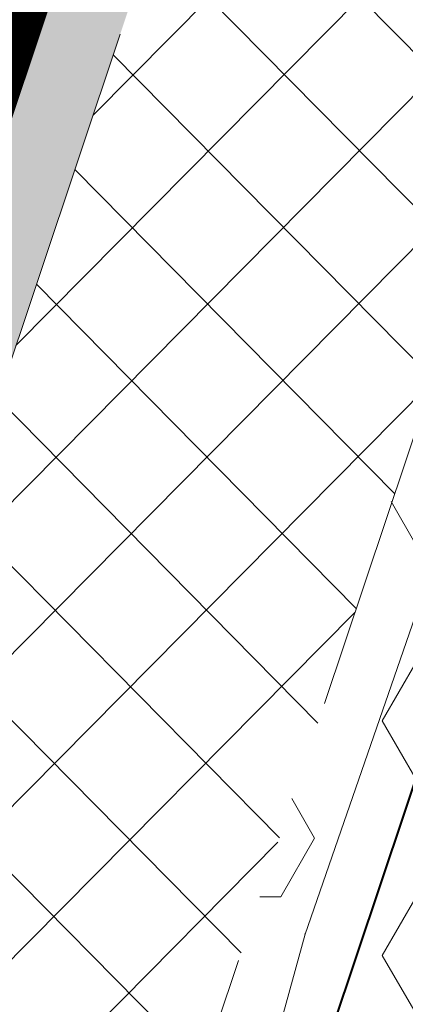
# Model space of a CAD drawing. Header units: metres. Extents: x 6599594 to 6600699, y 5687867 to 5691114.
# Tile 200 of 256: x 6599963.654 to 6599964.366, y 5688887.581 to 5688889.399. Entities that reach past the tile are written whole.
import ezdxf
from ezdxf import colors
from ezdxf.entities.mleader import LeaderData, LeaderLine
from ezdxf.math import Vec2, Vec3

# ---------------------------------------------------------------- set-up
doc = ezdxf.new("R2010")
doc.units = ezdxf.units.M
doc.header["$MEASUREMENT"] = 0
doc.linetypes.add('1', pattern=[0])
doc.linetypes.add('BUG', pattern=[1.5, 1, -0.5])
doc.layers.get('0').update_dxf_attribs({"color": 253, "linetype": 'CONTINUOUS', "lineweight": 13})
doc.layers.add('__gaPoziome', color=7, linetype='CONTINUOUS')
doc.layers.add('zzz.gaHSDomyslna', color=7, linetype='CONTINUOUS')
for name, color, linetype, lineweight in [('_bariery', 7, 'OGRODZENIE2', 40), ('_kolor chodnik', 50, '1', 5), ('_kolor jezdnia', 4, '1', 0), ('_kolor pobocze', 211, '1', 5), ('_kolor umocn', 7, '1', 5), ('_kolor zjazdy kostka', 7, '1', 5), ('_kolor ścieżka @ 1', 10, '1', 0), ('_krawedz jezdni i pobocza', 7, 'BUG', 15), ('_opis', 7, 'CONTINUOUS', 25), ('OT_Komunikacja', 7, 'CONTINUOUS', 0)]:
    doc.layers.add(name, color=color, linetype=linetype, lineweight=lineweight)
doc.styles.get("Standard").update_dxf_attribs({"font": 'ARIALN.TTF', "width": 0.75, "height": 1.199999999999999})
doc.linetypes.add('OGRODZENIE2', pattern='A,0.25,-0.1,[132,ltypeshp.shx,S=0.1,R=0,X=-0.1,Y=0],-0.1,1', length=1.45)
pattern_1 = [(45, (0, 0), (-0.1414213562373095, 0.1414213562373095), []), (135, (0, 0), (-0.1414213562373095, -0.1414213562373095), [])]

# ---------------------------------------------------------------- blocks, each defined once
blk = doc.blocks.new('_Dot')
at = {"color": 0, "linetype": 'ByBlock', "lineweight": -2}
blk.add_line((-0.5, 0), (-1, 0), dxfattribs=at)
at = {"color": 0, "linetype": 'ByBlock', "const_width": 0.5}
blk.add_lwpolyline([(-0.25, 0, 1), (0.25, 0, 1)], format="xyb", close=True, dxfattribs=at)
blk = doc.blocks.new('*U1195')
at = {"layer": 'zzz.gaHSDomyslna', "color": 182, "const_width": 0.12}
blk.add_lwpolyline([(0, 0), (-4.303283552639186, -12.85534264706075)], dxfattribs=at)

msp = doc.modelspace()

# ---------------------------------------------------------------- hatches: boundary and pattern name
at = {"layer": '_kolor chodnik'}
h = msp.add_hatch(dxfattribs=at)
h.set_pattern_fill('ANSI37', color=256, scale=1.6)
h.set_pattern_definition(pattern_1)
h.paths.add_polyline_path([(6599849.938171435, 5688542.085872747), (6599852.232147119, 5688548.938742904), (6599853.573135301, 5688548.489851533), (6599853.827082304, 5688549.248475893), (6599851.793849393, 5688549.929093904), (6599849.895278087, 5688548.982823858), (6599847.823506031, 5688542.793750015)])
edge = h.paths.add_edge_path()
edge.add_line((6600018.106075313, 5689087.454911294), (6600022.42781917, 5689091.229234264))
edge.add_line((6600022.42781917, 5689091.229234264), (6600020.233254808, 5689093.742094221))
edge.add_line((6600020.233254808, 5689093.742094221), (6600017.159471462, 5689091.057656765))
edge.add_arc((6600023.275194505, 5689085.385140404), 8.34143334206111, 137.1531558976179, 148.8016577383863)
edge.add_line((6600016.140105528, 5689089.706021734), (6600018.106075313, 5689087.454911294))
h.paths.add_polyline_path([(6600038.501784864, 5689187.59229436), (6600037.906968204, 5689187.700586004), (6600037.638296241, 5689186.224843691), (6600038.240083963, 5689186.115282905)])
h.paths.add_polyline_path([(6600069.098302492, 5689360.276020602), (6600068.321239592, 5689360.413462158), (6600068.064048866, 5689358.936495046), (6600068.836639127, 5689358.799546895)])
h.paths.add_polyline_path([(6600082.393785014, 5689362.950258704), (6600082.941124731, 5689366.103121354), (6600081.481377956, 5689366.361351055), (6600080.923159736, 5689363.210828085)])
h.paths.add_polyline_path([(6600074.022236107, 5689388.065861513), (6600072.983907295, 5689388.249860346), (6600072.723374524, 5689386.772538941), (6600073.760538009, 5689386.588865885)])
h.paths.add_polyline_path([(6600105.602402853, 5689486.45426531), (6600106.738797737, 5689489.760539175), (6600105.28818975, 5689490.281952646), (6600104.132785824, 5689486.965912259)])
h.paths.add_polyline_path([(6600132.519778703, 5689678.737346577), (6600131.636986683, 5689678.922259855), (6600131.330470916, 5689677.453953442), (6600132.212256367, 5689677.269208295)])
h.paths.add_polyline_path([(6600156.649397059, 5689798.7449027), (6600156.48800471, 5689797.95886096), (6600157.450195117, 5689797.757316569), (6600157.615023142, 5689798.542205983)])
h.paths.add_polyline_path([(6600189.055358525, 5689948.643107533), (6600187.902868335, 5689948.884512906), (6600187.600024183, 5689947.417400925), (6600188.748131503, 5689947.176379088)])
edge = h.paths.add_edge_path()
edge.add_line((6600204.459383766, 5690032.969035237), (6600204.153258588, 5690031.227801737))
edge.add_arc((6600202.328347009, 5690027.299936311), 4.331100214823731, 41.853001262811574, 65.08011546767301, ccw=False)
edge.add_arc((6600032.903931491, 5690051.979071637), 174.020003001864, 352.8070218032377, 353.495463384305)
edge.add_arc((6600202.372679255, 5690027.343587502), 5.999999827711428, 55.12102442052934, 69.64815978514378)
edge = h.paths.add_edge_path()
edge.add_line((6600205.046027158, 5690040.265402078), (6600204.972740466, 5690038.483452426))
edge.add_arc((6600203.986269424, 5690044.401803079), 5.999999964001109, 279.4630688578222, 294.9140560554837)
edge.add_line((6600206.513819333, 5690038.960158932), (6600206.607027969, 5690041.030672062))
edge.add_arc((6600203.986269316, 5690044.401803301), 4.270000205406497, 284.3702444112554, 307.86193139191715, ccw=False)
edge = h.paths.add_edge_path()
edge.add_arc((6600203.547470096, 5690044.558759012), 6.446878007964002, 324.43500910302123, 356.20133685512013, ccw=False)
edge.add_arc((6600203.986269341, 5690044.401803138), 6.000000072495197, 323.2169970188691, 357.4193489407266)
h.paths.add_polyline_path([(6600208.910055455, 5690121.713696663), (6600208.146285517, 5690121.748120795), (6600207.125602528, 5690121.794124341), (6600209.971605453, 5690121.665851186)])
edge = h.paths.add_edge_path()
edge.add_line((6600238.769818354, 5690481.648294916), (6600240.338176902, 5690490.87374652))
edge.add_line((6600240.338176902, 5690490.87374652), (6600241.251295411, 5690510.829461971))
edge.add_line((6600241.251295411, 5690510.829461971), (6600239.524022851, 5690510.928942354))
edge.add_line((6600239.524022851, 5690510.928942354), (6600238.633343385, 5690491.167757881))
edge.add_line((6600238.633343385, 5690491.167757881), (6600234.579716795, 5690467.661262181))
edge.add_line((6600234.579716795, 5690467.661262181), (6600234.449796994, 5690464.966873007))
edge.add_arc((6600242.443669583, 5690464.607462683), 8.001948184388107, 177.4256737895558, 268.2543056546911)
edge.add_line((6600242.199903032, 5690456.609228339), (6600242.216657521, 5690457.359274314))
edge.add_line((6600242.216657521, 5690457.359274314), (6600242.305257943, 5690458.836738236))
edge.add_arc((6600242.444504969, 5690464.607952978), 5.772894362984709, 177.0298084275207, 268.6178439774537, ccw=False)
edge.add_line((6600236.679365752, 5690464.907083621), (6600236.951876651, 5690470.95443634))
edge.add_line((6600236.951876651, 5690470.95443634), (6600238.15078669, 5690478.210832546))
edge.add_line((6600238.15078669, 5690478.210832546), (6600238.769818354, 5690481.648294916))
h.paths.add_polyline_path([(6600238.769818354, 5690481.648294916), (6600238.15078669, 5690478.210832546), (6600239.670056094, 5690477.930590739), (6600240.266710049, 5690481.376366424)])
edge = h.paths.add_edge_path()
edge.add_line((6600223.366500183, 5690460.339976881), (6600223.278629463, 5690457.997544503))
edge.add_arc((6600220.967166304, 5690465.656339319), 7.999999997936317, 286.7940807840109, 300.2738222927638)
edge.add_line((6600225.000231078, 5690458.747331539), (6600225.240084, 5690461.623695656))
edge.add_arc((6600221.105749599, 5690465.648640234), 5.76999998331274, 293.06724424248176, 315.7681070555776, ccw=False)
edge = h.paths.add_edge_path()
edge.add_arc((6600220.025145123, 5690444.676291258), 5.770000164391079, 37.996647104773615, 59.94382588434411, ccw=False)
edge.add_line((6600224.572175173, 5690448.22839199), (6600224.817793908, 5690451.081798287))
edge.add_arc((6600220.025145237, 5690444.676291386), 7.999999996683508, 53.19588653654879, 68.15166733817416)
edge.add_line((6600223.00235276, 5690452.101669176), (6600222.91504296, 5690449.670427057))
edge = h.paths.add_edge_path()
edge.add_arc((6600221.105749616, 5690465.648640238), 7.999999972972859, 328.0222308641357, 357.0132597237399)
edge.add_line((6600229.094882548, 5690465.23180147), (6600229.218816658, 5690467.593604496))
edge.add_line((6600229.218816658, 5690467.593604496), (6600228.218919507, 5690467.645774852))
edge.add_line((6600228.218919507, 5690467.645774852), (6600227.891778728, 5690461.411918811))
h.paths.add_polyline_path([(6600200.980142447, 5690012.236744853), (6600202.317278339, 5690011.956662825), (6600202.522293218, 5690012.935421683), (6600201.182321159, 5690013.216097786)])
h.paths.add_polyline_path([(6600196.457878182, 5689983.98337835), (6600195.202332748, 5689984.246370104), (6600194.899091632, 5689982.777335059), (6600196.150355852, 5689982.515240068)])
edge = h.paths.add_edge_path()
edge.add_line((6600112.305909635, 5689517.991018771), (6600112.691041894, 5689519.807934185))
edge.add_line((6600112.691041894, 5689519.807934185), (6600113.245521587, 5689522.423769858))
edge.add_line((6600113.245521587, 5689522.423769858), (6600111.553124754, 5689522.782507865))
edge.add_line((6600111.553124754, 5689522.782507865), (6600107.405864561, 5689503.21722655))
edge.add_line((6600107.405864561, 5689503.21722655), (6600099.494506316, 5689480.361667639))
edge.add_line((6600099.494506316, 5689480.361667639), (6600099.182814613, 5689478.891218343))
edge.add_arc((6600107.008997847, 5689477.232359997), 8.000059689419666, 168.0325629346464, 257.7529108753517)
edge.add_line((6600105.311960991, 5689469.414366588), (6600105.784990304, 5689471.593619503))
edge.add_arc((6600107.008927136, 5689477.232314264), 5.769999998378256, 168.0321375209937, 257.7533362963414, ccw=False)
edge.add_line((6600101.364343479, 5689478.42879883), (6600101.647245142, 5689479.76342708))
edge.add_line((6600101.647245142, 5689479.76342708), (6600104.132785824, 5689486.965912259))
edge.add_line((6600104.132785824, 5689486.965912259), (6600105.28818975, 5689490.281952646))
edge.add_line((6600105.28818975, 5689490.281952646), (6600108.240043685, 5689498.809726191))
edge.add_line((6600108.240043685, 5689498.809726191), (6600112.305909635, 5689517.991018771))
h.paths.add_polyline_path([(6600136.009573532, 5689645.499114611), (6600138.333647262, 5689645.012304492), (6600138.661671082, 5689646.578318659), (6600134.869459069, 5689647.372651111)])
at = {"layer": '_kolor jezdnia'}
h = msp.add_hatch(dxfattribs=at)
h.set_pattern_fill('ANSI37', color=4, scale=3.5)
h.set_pattern_definition([(45, (0, 0), (-0.3093592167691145, 0.3093592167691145), []), (135, (0, 0), (-0.3093592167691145, -0.3093592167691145), [])])
edge = h.paths.add_edge_path()
edge.add_line((6599833.066047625, 5688539.933393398), (6599850.649511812, 5688527.983462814))
edge.add_arc((6599857.337592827, 5688536.653968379), 10.95025544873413, 169.5012687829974, 232.3548431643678, ccw=False)
edge.add_arc((6599858.085851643, 5688536.618142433), 11.69295282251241, 162.2507788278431, 169.9967502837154, ccw=False)
edge.add_line((6599846.949484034, 5688540.182754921), (6599847.823506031, 5688542.793750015))
edge.add_line((6599847.823506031, 5688542.793750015), (6599849.895278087, 5688548.982823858))
edge.add_line((6599849.895278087, 5688548.982823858), (6599852.434748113, 5688556.56906746))
edge.add_line((6599852.434748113, 5688556.56906746), (6599928.48625871, 5688783.760284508))
edge.add_line((6599928.48625871, 5688783.760284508), (6599931.025728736, 5688791.34652811))
edge.add_line((6599931.025728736, 5688791.34652811), (6599996.657773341, 5688987.411326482))
edge.add_line((6599996.657773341, 5688987.411326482), (6599999.197243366, 5688994.997570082))
edge.add_line((6599999.197243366, 5688994.997570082), (6600021.930100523, 5689062.908193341))
edge.add_line((6600021.930100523, 5689062.908193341), (6600017.620224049, 5689067.371531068))
edge.add_line((6600017.620224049, 5689067.371531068), (6600016.714558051, 5689064.654078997))
edge.add_line((6600016.714558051, 5689064.654078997), (6600012.423620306, 5689051.835617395))
edge.add_line((6600012.423620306, 5689051.835617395), (6600009.884150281, 5689044.249373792))
edge.add_line((6600009.884150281, 5689044.249373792), (6599977.53516164, 5688947.612159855))
edge.add_line((6599977.53516164, 5688947.612159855), (6599974.995691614, 5688940.025916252))
edge.add_line((6599974.995691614, 5688940.025916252), (6599942.096912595, 5688841.746295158))
edge.add_line((6599942.096912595, 5688841.746295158), (6599939.557442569, 5688834.160051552))
edge.add_line((6599939.557442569, 5688834.160051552), (6599882.679288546, 5688664.246042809))
edge.add_line((6599882.679288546, 5688664.246042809), (6599880.139818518, 5688656.659799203))
edge.add_line((6599880.139818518, 5688656.659799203), (6599852.46454386, 5688573.984527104))
edge.add_line((6599852.46454386, 5688573.984527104), (6599842.470137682, 5688544.127903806))
edge.add_arc((6599835.706422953, 5688546.652910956), 7.219660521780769, 248.5480913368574, 339.52856074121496, ccw=False)
h.paths.add_polyline_path([(6600044.653202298, 5689172.271628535), (6600046.276244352, 5689181.431901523), (6600047.759199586, 5689189.801539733), (6600051.0603021, 5689208.432603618), (6600052.368792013, 5689215.817578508), (6600054.808584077, 5689229.587499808), (6600056.11707399, 5689236.972474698), (6600057.346666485, 5689243.912161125), (6600058.655146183, 5689251.297078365), (6600058.831439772, 5689252.292060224), (6600060.098987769, 5689259.445963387), (6600060.139929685, 5689259.677035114), (6600061.407468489, 5689266.830886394), (6600072.329030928, 5689328.470998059), (6600073.637511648, 5689335.855921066), (6600077.337304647, 5689356.73715072), (6600078.820259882, 5689365.106788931), (6600081.142794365, 5689378.214921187), (6600082.538516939, 5689386.092227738), (6600095.187867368, 5689457.483787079), (6600091.082877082, 5689465.8405575), (6600089.043088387, 5689454.328211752), (6600087.870641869, 5689447.711051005), (6600087.560133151, 5689445.958573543), (6600086.562151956, 5689440.326076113), (6600082.433200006, 5689417.022719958), (6600080.95024477, 5689408.65308175), (6600077.202698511, 5689387.502337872), (6600075.719743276, 5689379.132699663), (6600073.469199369, 5689366.430874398), (6600071.986244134, 5689358.061236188), (6600069.98686466, 5689346.776955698), (6600068.591142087, 5689338.899649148), (6600065.559290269, 5689321.78820693), (6600064.163567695, 5689313.910900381), (6600059.719426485, 5689288.828650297), (6600058.323703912, 5689280.951343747), (6600057.563846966, 5689276.662793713), (6600056.168124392, 5689268.785487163), (6600054.804920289, 5689261.091711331), (6600053.409197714, 5689253.21440478), (6600053.264817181, 5689252.399536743), (6600051.869094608, 5689244.522230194), (6600051.183555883, 5689240.653124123), (6600049.787833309, 5689232.775817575), (6600046.593849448, 5689214.749319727), (6600045.198126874, 5689206.872013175), (6600044.41754409, 5689202.466488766), (6600042.934588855, 5689194.096850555), (6600036.429952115, 5689157.38538759), (6600034.946996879, 5689149.01574938), (6600030.579776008, 5689124.367629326), (6600027.529365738, 5689107.151445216), (6600024.895072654, 5689094.014582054), (6600030.583685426, 5689094.264316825), (6600032.945013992, 5689106.191885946), (6600043.170247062, 5689163.901990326)])
edge = h.paths.add_edge_path()
edge.add_line((6600111.106812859, 5689535.144351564), (6600111.256844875, 5689535.85214863))
edge.add_line((6600111.256844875, 5689535.85214863), (6600112.915748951, 5689543.678261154))
edge.add_line((6600112.915748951, 5689543.678261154), (6600117.304772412, 5689564.384094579))
edge.add_line((6600117.304772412, 5689564.384094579), (6600119.067357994, 5689572.699339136))
edge.add_line((6600119.067357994, 5689572.699339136), (6600120.087667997, 5689577.512794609))
edge.add_line((6600120.087667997, 5689577.512794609), (6600121.642890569, 5689584.849775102))
edge.add_line((6600121.642890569, 5689584.849775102), (6600128.436769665, 5689616.900852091))
edge.add_line((6600128.436769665, 5689616.900852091), (6600129.991992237, 5689624.237832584))
edge.add_line((6600129.991992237, 5689624.237832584), (6600132.660554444, 5689636.827148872))
edge.add_line((6600132.660554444, 5689636.827148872), (6600133.208838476, 5689639.444704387))
edge.add_line((6600133.208838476, 5689639.444704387), (6600134.848957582, 5689647.274775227))
edge.add_line((6600134.848957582, 5689647.274775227), (6600138.97649476, 5689666.979995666))
edge.add_line((6600138.97649476, 5689666.979995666), (6600140.51410642, 5689674.320687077))
edge.add_line((6600140.51410642, 5689674.320687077), (6600145.209128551, 5689696.735129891))
edge.add_line((6600145.209128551, 5689696.735129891), (6600146.746740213, 5689704.075821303))
edge.add_line((6600146.746740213, 5689704.075821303), (6600151.462308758, 5689726.588354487))
edge.add_line((6600151.462308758, 5689726.588354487), (6600152.999920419, 5689733.929045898))
edge.add_line((6600152.999920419, 5689733.929045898), (6600155.244070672, 5689744.642813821))
edge.add_line((6600155.244070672, 5689744.642813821), (6600156.781682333, 5689751.983505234))
edge.add_line((6600156.781682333, 5689751.983505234), (6600161.635515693, 5689775.156126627))
edge.add_line((6600161.635515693, 5689775.156126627), (6600163.378142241, 5689783.475576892))
edge.add_line((6600163.378142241, 5689783.475576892), (6600163.850769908, 5689785.731942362))
edge.add_line((6600163.850769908, 5689785.731942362), (6600167.028500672, 5689800.902704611))
edge.add_line((6600167.028500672, 5689800.902704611), (6600179.49088801, 5689860.399222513))
edge.add_line((6600179.49088801, 5689860.399222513), (6600181.233514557, 5689868.718672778))
edge.add_line((6600181.233514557, 5689868.718672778), (6600181.84713393, 5689871.648144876))
edge.add_line((6600181.84713393, 5689871.648144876), (6600183.384745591, 5689878.988836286))
edge.add_line((6600183.384745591, 5689878.988836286), (6600184.935818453, 5689886.393792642))
edge.add_line((6600184.935818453, 5689886.393792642), (6600186.575937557, 5689894.223863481))
edge.add_line((6600186.575937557, 5689894.223863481), (6600194.05133812, 5689929.912074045))
edge.add_line((6600194.05133812, 5689929.912074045), (6600195.691457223, 5689937.742144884))
edge.add_line((6600195.691457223, 5689937.742144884), (6600202.915799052, 5689972.231779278))
edge.add_line((6600202.915799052, 5689972.231779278), (6600204.555918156, 5689980.061850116))
edge.add_line((6600204.555918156, 5689980.061850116), (6600206.062781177, 5689987.255744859))
edge.add_line((6600206.062781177, 5689987.255744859), (6600207.702900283, 5689995.085815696))
edge.add_line((6600207.702900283, 5689995.085815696), (6600210.232559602, 5690007.162628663))
edge.add_line((6600210.232559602, 5690007.162628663), (6600211.694938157, 5690014.144150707))
edge.add_arc((6600028.177652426, 5690052.584442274), 187.5000004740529, 348.1696294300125, 357.4195276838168)
edge.add_line((6600215.487522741, 5690044.142720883), (6600208.310270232, 5690026.480446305))
edge.add_arc((6600032.903933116, 5690051.97907145), 177.2500013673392, 348.1696294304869, 351.7289130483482, ccw=False)
edge.add_line((6600206.38894146, 5690015.640182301), (6600205.966941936, 5690013.625519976))
edge.add_line((6600205.966941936, 5690013.625519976), (6600204.326822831, 5690005.795449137))
edge.add_line((6600204.326822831, 5690005.795449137), (6600197.076961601, 5689971.183982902))
edge.add_line((6600197.076961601, 5689971.183982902), (6600195.334335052, 5689962.864532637))
edge.add_line((6600195.334335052, 5689962.864532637), (6600193.44722506, 5689953.855305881))
edge.add_line((6600193.44722506, 5689953.855305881), (6600191.909227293, 5689946.512771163))
edge.add_line((6600191.909227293, 5689946.512771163), (6600185.496844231, 5689915.899498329))
edge.add_line((6600185.496844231, 5689915.899498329), (6600183.856521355, 5689908.068454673))
edge.add_line((6600183.856521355, 5689908.068454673), (6600182.066605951, 5689899.523243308))
edge.add_line((6600182.066605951, 5689899.523243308), (6600180.32407057, 5689891.204228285))
edge.add_line((6600180.32407057, 5689891.204228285), (6600174.320344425, 5689862.541919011))
edge.add_line((6600174.320344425, 5689862.541919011), (6600172.577809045, 5689854.222903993))
edge.add_line((6600172.577809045, 5689854.222903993), (6600163.663810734, 5689811.666703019))
edge.add_line((6600163.663810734, 5689811.666703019), (6600162.023782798, 5689803.837067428))
edge.add_line((6600162.023782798, 5689803.837067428), (6600160.924220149, 5689798.587659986))
edge.add_line((6600160.924220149, 5689798.587659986), (6600159.279208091, 5689790.734229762))
edge.add_line((6600159.279208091, 5689790.734229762), (6600157.107250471, 5689780.365115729))
edge.add_line((6600157.107250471, 5689780.365115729), (6600155.462238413, 5689772.511685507))
edge.add_line((6600155.462238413, 5689772.511685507), (6600153.380318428, 5689762.572418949))
edge.add_line((6600153.380318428, 5689762.572418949), (6600151.735124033, 5689754.718118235))
edge.add_line((6600151.735124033, 5689754.718118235), (6600148.586504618, 5689739.686336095))
edge.add_line((6600148.586504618, 5689739.686336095), (6600146.885007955, 5689731.563243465))
edge.add_line((6600146.885007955, 5689731.563243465), (6600141.75088822, 5689707.052510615))
edge.add_line((6600141.75088822, 5689707.052510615), (6600140.110896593, 5689699.223048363))
edge.add_line((6600140.110896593, 5689699.223048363), (6600133.483561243, 5689667.583574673))
edge.add_line((6600133.483561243, 5689667.583574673), (6600131.860394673, 5689659.834436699))
edge.add_line((6600131.860394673, 5689659.834436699), (6600131.740984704, 5689659.26436315))
edge.add_line((6600131.740984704, 5689659.26436315), (6600130.117814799, 5689651.515209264))
edge.add_line((6600130.117814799, 5689651.515209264), (6600127.27873359, 5689637.961189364))
edge.add_line((6600127.27873359, 5689637.961189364), (6600126.924568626, 5689636.290366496))
edge.add_line((6600126.924568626, 5689636.290366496), (6600125.166244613, 5689627.995226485))
edge.add_line((6600125.166244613, 5689627.995226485), (6600118.009503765, 5689594.232298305))
edge.add_line((6600118.009503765, 5689594.232298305), (6600116.25117975, 5689585.937158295))
edge.add_line((6600116.25117975, 5689585.937158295), (6600113.665314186, 5689573.737975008))
edge.add_line((6600113.665314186, 5689573.737975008), (6600111.898534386, 5689565.402943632))
edge.add_line((6600111.898534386, 5689565.402943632), (6600104.889982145, 5689532.339115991))
edge.add_line((6600104.889982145, 5689532.339115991), (6600103.22663594, 5689524.492047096))
edge.add_line((6600103.22663594, 5689524.492047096), (6600096.623876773, 5689493.342605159))
edge.add_line((6600096.623876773, 5689493.342605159), (6600094.968986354, 5689485.535427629))
edge.add_line((6600094.968986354, 5689485.535427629), (6600094.300101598, 5689482.379870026))
edge.add_line((6600094.300101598, 5689482.379870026), (6600099.182814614, 5689478.891218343))
edge.add_line((6600099.182814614, 5689478.891218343), (6600099.494506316, 5689480.361667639))
edge.add_line((6600099.494506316, 5689480.361667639), (6600111.106812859, 5689535.144351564))
edge = h.paths.add_edge_path()
edge.add_arc((6600239.213891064, 5690851.400367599), 10.00000000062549, -2.8342403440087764, 76.13703556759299, ccw=False)
edge.add_line((6600249.201658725, 5690850.905901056), (6600249.082723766, 5690848.503524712))
edge.add_line((6600249.082723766, 5690848.503524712), (6600247.016487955, 5690806.767468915))
edge.add_line((6600247.016487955, 5690806.767468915), (6600246.092398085, 5690789.152178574))
edge.add_line((6600246.092398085, 5690789.152178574), (6600233.768116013, 5690572.015170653))
edge.add_line((6600233.768116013, 5690572.015170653), (6600228.959056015, 5690465.296202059))
edge.add_line((6600228.959056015, 5690465.296202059), (6600234.588724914, 5690465.017134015))
edge.add_line((6600234.588724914, 5690465.017134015), (6600239.262540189, 5690571.767576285))
edge.add_line((6600239.262540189, 5690571.767576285), (6600252.50503885, 5690806.400146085))
edge.add_line((6600252.50503885, 5690806.400146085), (6600254.569211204, 5690848.094521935))
edge.add_arc((6600262.559425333, 5690847.6989487), 7.999999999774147, 76.13703557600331, 177.1657596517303, ccw=False)
edge.add_line((6600264.476229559, 5690855.465921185), (6600241.609896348, 5690861.109083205))
edge = h.paths.add_edge_path()
edge.add_line((6600250.031475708, 5690451.625307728), (6600250.231741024, 5690455.772579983))
edge.add_line((6600250.231741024, 5690455.772579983), (6600246.257763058, 5690456.417303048))
edge.add_line((6600246.257763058, 5690456.417303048), (6600242.171761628, 5690456.61060902))
edge.add_arc((6600242.563100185, 5690464.586983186), 7.985968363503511, 176.9123644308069, 267.1911945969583, ccw=False)
edge.add_line((6600234.588724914, 5690465.017134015), (6600228.959056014, 5690465.296202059))
edge.add_arc((6600220.965133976, 5690465.657286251), 8.002072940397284, 267.8289300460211, 357.413716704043, ccw=False)
edge.add_line((6600220.661989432, 5690457.660957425), (6600212.406915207, 5690458.119572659))
edge.add_line((6600212.406915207, 5690458.119572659), (6600208.431872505, 5690457.817501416))
edge.add_line((6600208.431872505, 5690457.817501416), (6600208.233912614, 5690454.548331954))
edge.add_line((6600208.233912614, 5690454.548331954), (6600212.129565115, 5690453.127270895))
edge.add_line((6600212.129565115, 5690453.127270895), (6600218.640548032, 5690452.76554962))
edge.add_line((6600218.640548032, 5690452.76554962), (6600216.486747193, 5690452.885205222))
edge.add_line((6600216.486747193, 5690452.885205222), (6600220.468905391, 5690452.663974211))
edge.add_arc((6600220.025145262, 5690444.676291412), 7.99999997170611, -0.3386579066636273, 86.8201700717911, ccw=False)
edge.add_line((6600228.025005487, 5690444.629006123), (6600227.803602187, 5690439.649256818))
edge.add_line((6600227.803602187, 5690439.649256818), (6600226.885525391, 5690435.936828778))
edge.add_line((6600226.885525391, 5690435.936828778), (6600225.534849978, 5690405.967249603))
edge.add_line((6600225.534849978, 5690405.967249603), (6600226.115199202, 5690402.187514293))
edge.add_line((6600226.115199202, 5690402.187514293), (6600213.445139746, 5690121.008786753))
edge.add_line((6600213.445139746, 5690121.008786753), (6600213.352800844, 5690118.960058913))
edge.add_line((6600213.352800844, 5690118.960058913), (6600209.980184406, 5690044.131649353))
edge.add_arc((6600203.98626942, 5690044.401803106), 5.999999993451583, 257.4162346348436, 357.41934921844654, ccw=False)
edge.add_line((6600202.679069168, 5690038.545931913), (6600201.589735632, 5690033.666039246))
edge.add_line((6600201.589735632, 5690033.666039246), (6600203.67987942, 5690033.199458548))
edge.add_arc((6600202.372679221, 5690027.343587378), 5.999999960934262, -8.27108729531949, 77.41623506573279, ccw=False)
edge.add_line((6600208.310270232, 5690026.480446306), (6600215.487522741, 5690044.142720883))
edge.add_line((6600215.487522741, 5690044.142720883), (6600216.199687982, 5690059.9446614))
edge.add_line((6600216.199687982, 5690059.9446614), (6600216.537356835, 5690067.437056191))
edge.add_line((6600216.537356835, 5690067.437056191), (6600223.893528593, 5690230.66011469))
edge.add_line((6600223.893528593, 5690230.66011469), (6600224.231197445, 5690238.152509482))
edge.add_line((6600224.231197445, 5690238.152509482), (6600233.507835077, 5690443.987992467))
edge.add_arc((6600241.499722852, 5690443.627812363), 7.999999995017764, 87.29208981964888, 177.4195277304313, ccw=False)
edge.add_line((6600241.877677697, 5690451.618879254), (6600246.021541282, 5690451.422886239))
edge.add_line((6600246.021541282, 5690451.422886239), (6600246.427694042, 5690451.44338883))
edge.add_line((6600246.427694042, 5690451.44338883), (6600246.79397003, 5690451.461878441))
edge.add_line((6600246.79397003, 5690451.461878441), (6600250.031475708, 5690451.625307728))
edge = h.paths.add_edge_path()
edge.add_line((6600007.33756506, 5689086.20374581), (6600006.980466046, 5689080.740822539))
edge.add_line((6600006.980466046, 5689080.740822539), (6600007.229745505, 5689080.720859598))
edge.add_line((6600007.229745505, 5689080.720859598), (6600008.093335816, 5689080.601653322))
edge.add_line((6600008.093335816, 5689080.601653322), (6600008.702681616, 5689080.53831051))
edge.add_arc((6600008.140193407, 5689070.554142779), 9.999999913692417, -18.557800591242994, 86.77547804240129, ccw=False)
edge.add_line((6600017.620224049, 5689067.371531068), (6600021.930100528, 5689062.908193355))
edge.add_arc((6599734.83819726, 5689159.011261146), 302.7499967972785, 341.4922000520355, 343.8640860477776)
edge.add_arc((6600034.895369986, 5689072.315877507), 9.581213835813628, 98.63328270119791, 164.5273290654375, ccw=False)
edge.add_line((6600033.457137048, 5689081.788529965), (6600033.832640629, 5689081.798737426))
edge.add_line((6600033.832640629, 5689081.798737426), (6600034.422462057, 5689082.05700874))
edge.add_line((6600034.422462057, 5689082.05700874), (6600036.833623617, 5689082.139040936))
edge.add_line((6600036.833623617, 5689082.139040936), (6600036.730225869, 5689087.148851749))
edge.add_line((6600036.730225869, 5689087.148851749), (6600036.579860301, 5689087.134303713))
edge.add_arc((6600036.479565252, 5689093.136286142), 6.002820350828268, 169.1687651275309, 270.9573417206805, ccw=False)
edge.add_line((6600030.583685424, 5689094.264316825), (6600024.895072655, 5689094.014582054))
edge.add_arc((6600015.200558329, 5689096.162123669), 9.929528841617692, 271.0943432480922, 347.5094668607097, ccw=False)
edge.add_arc((6600014.909438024, 5689089.646776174), 3.446070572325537, 264.4236009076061, 278.0194998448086, ccw=False)
edge.add_line((6600014.574573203, 5689086.217014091), (6600014.299554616, 5689086.232508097))
edge.add_line((6600014.299554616, 5689086.232508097), (6600010.474232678, 5689086.448019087))
edge.add_line((6600010.474232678, 5689086.448019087), (6600007.33756506, 5689086.20374581))
edge = h.paths.add_edge_path()
edge.add_line((6600105.490725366, 5689463.953528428), (6600106.927559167, 5689464.047234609))
edge.add_line((6600106.927559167, 5689464.047234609), (6600107.835, 5689468.66))
edge.add_line((6600107.835, 5689468.66), (6600105.311960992, 5689469.414366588))
edge.add_arc((6600107.008997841, 5689477.232359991), 8.000059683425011, 168.0325628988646, 257.75291091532, ccw=False)
edge.add_line((6600099.182814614, 5689478.891218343), (6600094.300101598, 5689482.379870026))
edge.add_arc((6600586.245114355, 5689378.104238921), 502.8750369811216, 168.032376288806, 169.9522165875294)
edge.add_line((6600091.082877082, 5689465.8405575), (6600095.187867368, 5689457.483787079))
edge.add_arc((6600103.065173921, 5689456.088064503), 8.000000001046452, 77.7533362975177, 169.9524553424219, ccw=False)
edge.add_line((6600104.762140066, 5689463.906012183), (6600105.490725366, 5689463.953528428))
at = {"layer": '_kolor pobocze'}
h = msp.add_hatch(dxfattribs=at)
h.set_pattern_fill('ANSI37', color=256, scale=1.6)
h.set_pattern_definition(pattern_1)
edge = h.paths.add_edge_path()
edge.add_line((6600035.926965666, 5689101.569442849), (6600036.046865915, 5689102.311543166))
edge.add_arc((6600058.171848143, 5689233.778275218), 133.3154772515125, 259.4578941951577, 260.4470163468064, ccw=False)
edge.add_line((6600033.780707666, 5689102.713067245), (6600032.142559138, 5689101.847662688))
edge.add_arc((6599734.838175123, 5689159.011266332), 302.7500195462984, 347.6801154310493, 349.11639019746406, ccw=False)
edge.add_arc((6600036.478170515, 5689093.133441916), 6.000000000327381, 167.68011541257, 271.5571101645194)
edge.add_line((6600036.64121064, 5689087.1356575), (6600036.730491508, 5689087.137804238))
edge.add_line((6600036.730491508, 5689087.137804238), (6600036.712463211, 5689087.887583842))
edge.add_line((6600036.712463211, 5689087.887583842), (6600036.559840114, 5689087.884077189))
edge.add_arc((6600036.482532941, 5689093.14290691), 5.259397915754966, 170.6455005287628, 270.8422131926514, ccw=False)
edge.add_arc((6600545.796425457, 5688991.216220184), 524.6691769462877, 167.9170060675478, 168.7028219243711, ccw=False)
edge.add_line((6600032.751078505, 5689101.044345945), (6600034.011432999, 5689101.917298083))
edge.add_line((6600034.011432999, 5689101.917298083), (6600035.926965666, 5689101.569442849))
edge = h.paths.add_edge_path()
edge.add_line((6600002.828843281, 5688994.032881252), (6600003.066918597, 5688994.74409159))
edge.add_line((6600003.066918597, 5688994.74409159), (6600001.227880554, 5688995.359703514))
edge.add_line((6600001.227880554, 5688995.359703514), (6600000.55876659, 5688996.702196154))
edge.add_line((6600000.55876659, 5688996.702196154), (6600022.641310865, 5689062.67011804))
edge.add_arc((6599734.838193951, 5689159.011262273), 303.5000002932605, 341.4922000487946, 343.8640860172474)
edge.add_arc((6600035.267451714, 5689072.092773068), 9.250000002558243, 91.55711016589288, 163.8640860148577, ccw=False)
edge.add_line((6600035.016098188, 5689081.339357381), (6600036.868703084, 5689081.389717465))
edge.add_line((6600036.868703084, 5689081.389717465), (6600036.850674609, 5689082.139504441))
edge.add_line((6600036.850674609, 5689082.139504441), (6600034.99571817, 5689082.089080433))
edge.add_arc((6600035.267451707, 5689072.092773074), 9.999999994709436, 91.55711014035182, 163.8640860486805)
edge.add_arc((6599734.838192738, 5689159.011262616), 302.7500015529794, 341.4922000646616, 343.8640860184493, ccw=False)
edge.add_line((6600021.930100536, 5689062.908193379), (6599999.748942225, 5688996.645678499))
edge.add_line((6599999.748942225, 5688996.645678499), (6600000.695212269, 5688994.747107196))
edge.add_line((6600000.695212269, 5688994.747107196), (6600002.828843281, 5688994.032881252))
h.paths.add_polyline_path([(6599971.7492186, 5688907.297112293), (6599971.084233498, 5688908.631320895), (6599997.822068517, 5688988.526766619), (6599999.164561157, 5688989.195880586), (6600001.003599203, 5688988.580268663), (6600001.241674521, 5688989.291479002), (6599999.108043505, 5688990.005704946), (6599997.209472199, 5688989.059434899), (6599970.270280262, 5688908.583087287), (6599971.216550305, 5688906.684515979), (6599973.350181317, 5688905.970290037), (6599973.588256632, 5688906.681500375)])
h.paths.add_polyline_path([(6599932.504667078, 5688790.060553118), (6599931.835553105, 5688791.403045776), (6599968.343406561, 5688900.4641754), (6599969.685899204, 5688901.133289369), (6599971.524937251, 5688900.517677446), (6599971.763012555, 5688901.228887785), (6599969.629381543, 5688901.94311373), (6599967.730810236, 5688900.996843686), (6599931.025728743, 5688791.34652811), (6599931.971998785, 5688789.447956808), (6599934.105629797, 5688788.73373086), (6599934.343705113, 5688789.4449412)])
at = {"layer": '_kolor umocn', "ltscale": 0.5}
h = msp.add_hatch(dxfattribs=at)
h.set_pattern_fill('HEX', color=256)
h.set_pattern_definition([(0, (-270.7389997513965, -1820.574136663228), (0, 0.2165063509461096), [0.125, -0.25]), (120, (-270.7389997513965, -1820.574136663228), (-0.1875, -0.1082531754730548), [0.1249999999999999, -0.2499999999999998]), (60, (-270.6139997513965, -1820.574136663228), (-0.1875, 0.1082531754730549), [0.125, -0.25])])
h.paths.add_polyline_path([(6599963.851215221, 5688887.044502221), (6599964.753310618, 5688886.760114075), (6599964.042698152, 5688884.678040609), (6599965.554719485, 5688884.194859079), (6599966.241745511, 5688886.23111347), (6599966.690898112, 5688886.364143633), (6599968.215114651, 5688890.664646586), (6599967.857307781, 5688891.470982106), (6599965.622863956, 5688892.337007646)])
at = {"layer": '_kolor zjazdy kostka'}
h = msp.add_hatch(dxfattribs=at)
h.set_pattern_fill('ANSI37', color=256, scale=1.6)
h.set_pattern_definition(pattern_1)
h.paths.add_polyline_path([(6600244.137440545, 5690813.934732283), (6600242.369522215, 5690814.022127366), (6600242.097568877, 5690808.528921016), (6600243.865482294, 5690808.441426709)])
h.paths.add_polyline_path([(6600247.012128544, 5690806.679412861), (6600247.442736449, 5690815.377295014), (6600247.393289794, 5690814.378518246), (6600247.113277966, 5690808.722537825)])
h.paths.add_polyline_path([(6600242.297085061, 5690788.088808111), (6600240.958726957, 5690788.155683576), (6600240.648818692, 5690782.664569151), (6600241.987258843, 5690782.599147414)])
h.paths.add_polyline_path([(6600245.558275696, 5690780.919298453), (6600246.037231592, 5690789.405686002), (6600244.985820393, 5690788.453468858), (6600244.612601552, 5690781.981345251)])
h.paths.add_polyline_path([(6600241.348405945, 5690723.711515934), (6600242.272017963, 5690722.691689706), (6600242.749709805, 5690731.155680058), (6600241.698138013, 5690730.203317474), (6600241.472690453, 5690726.27550499)])
h.paths.add_polyline_path([(6600225.772794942, 5690394.589141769), (6600224.731429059, 5690393.637598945), (6600224.461246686, 5690387.644646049), (6600225.412923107, 5690386.603142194)])
h.paths.add_polyline_path([(6600223.012390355, 5690333.280720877), (6600223.372595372, 5690341.272607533), (6600222.32835346, 5690340.318436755), (6600222.058239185, 5690334.324941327)])
h.paths.add_polyline_path([(6600215.496388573, 5690166.390602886), (6600215.856593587, 5690174.382489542), (6600214.812834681, 5690173.428760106), (6600214.542018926, 5690167.435062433)])
h.paths.add_polyline_path([(6600212.446537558, 5690121.053392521), (6600213.399499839, 5690120.010473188), (6600213.788744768, 5690128.503024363), (6600212.745135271, 5690127.54943145)])
h.paths.add_polyline_path([(6600209.977420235, 5690121.665589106), (6600210.225142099, 5690127.162117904), (6600207.346107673, 5690127.291879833), (6600207.119593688, 5690121.794395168)])
h.paths.add_polyline_path([(6600207.950178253, 5690070.725854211), (6600204.880846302, 5690070.828947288), (6600204.643784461, 5690065.333808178), (6600207.702521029, 5690065.204598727)])
h.paths.add_polyline_path([(6600200.981479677, 5690012.236464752), (6600199.969248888, 5690007.339980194), (6600201.282587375, 5690007.064882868), (6600202.31726072, 5690011.956666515)])
h.paths.add_polyline_path([(6600193.613960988, 5689970.406358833), (6600192.398010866, 5689970.660657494), (6600191.286205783, 5689965.274578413), (6600192.486379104, 5689965.023185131)])
h.paths.add_polyline_path([(6600189.061271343, 5689948.671423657), (6600189.98413328, 5689953.050774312), (6600188.818902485, 5689953.32186217), (6600187.908781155, 5689948.91282903)])
h.paths.add_polyline_path([(6600180.976201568, 5689915.317449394), (6600179.952861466, 5689910.421322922), (6600181.008474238, 5689910.200199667), (6600182.033843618, 5689915.09540201)])
h.paths.add_polyline_path([(6600176.508279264, 5689893.538690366), (6600177.476023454, 5689893.335973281), (6600178.603605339, 5689898.719146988), (6600177.636002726, 5689898.922290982)])
h.paths.add_polyline_path([(6600179.28182965, 5689859.401159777), (6600180.522246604, 5689860.211927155), (6600181.057490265, 5689860.561775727), (6600183.598022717, 5689860.029600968), (6600184.726606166, 5689865.412570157), (6600182.186324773, 5689865.943033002), (6600181.604764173, 5689866.832779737), (6600181.024456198, 5689867.720610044)])
h.paths.add_polyline_path([(6600160.200810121, 5689810.862606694), (6600159.232772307, 5689811.065842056), (6600158.207991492, 5689806.171529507), (6600159.175735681, 5689805.968812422)])
h.paths.add_polyline_path([(6600156.49391753, 5689797.987177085), (6600155.463416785, 5689793.068691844), (6600156.431160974, 5689792.865974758), (6600157.461419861, 5689797.784520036)])
edge = h.paths.add_edge_path()
edge.add_arc((6600173.111981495, 5689800.679690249), 5.999999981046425, 204.673115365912, 239.5411154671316, ccw=False)
edge.add_arc((6600173.162096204, 5689800.685330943), 6.047914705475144, 168.3203586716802, 204.5234866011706, ccw=False)
edge.add_line((6600167.239404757, 5689801.9096668), (6600163.651667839, 5689784.781499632))
edge.add_arc((6600169.524220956, 5689783.551410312), 5.999999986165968, 139.2146049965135, 168.1696294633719, ccw=False)
edge.add_arc((6600169.524220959, 5689783.551410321), 5.999999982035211, 96.80962310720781, 139.2146050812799, ccw=False)
edge.add_line((6600168.812796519, 5689789.509083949), (6600170.070461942, 5689795.507731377))
h.paths.add_polyline_path([(6600163.526364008, 5689776.866746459), (6600166.051243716, 5689776.337874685), (6600167.179826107, 5689781.720838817), (6600164.653945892, 5689782.249920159), (6600163.941148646, 5689783.340449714), (6600163.493329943, 5689784.025580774), (6600161.750703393, 5689775.706130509), (6600162.438017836, 5689776.155376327)])
h.paths.add_polyline_path([(6600152.614191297, 5689774.643430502), (6600153.639138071, 5689779.536616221), (6600152.646757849, 5689779.744928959), (6600151.646447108, 5689774.846147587)])
h.paths.add_polyline_path([(6600150.121074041, 5689767.466820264), (6600148.177624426, 5689758.16795459), (6600149.115997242, 5689757.971390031), (6600151.066362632, 5689767.268392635)])
h.paths.add_polyline_path([(6600142.970741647, 5689739.332500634), (6600141.888449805, 5689734.142420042), (6600144.036614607, 5689733.695518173), (6600145.123068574, 5689738.882330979)])
h.paths.add_polyline_path([(6600136.256357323, 5689701.052153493), (6600137.154085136, 5689700.864096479), (6600138.287960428, 5689706.274871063), (6600137.386492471, 5689706.464182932)])
h.paths.add_polyline_path([(6600130.081494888, 5689667.099389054), (6600129.212847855, 5689667.281639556), (6600128.083282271, 5689661.898895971), (6600128.953953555, 5689661.716447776)])
h.paths.add_polyline_path([(6600128.397394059, 5689659.030340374), (6600127.554144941, 5689659.207226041), (6600126.49340855, 5689653.810049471), (6600127.269860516, 5689653.647397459)])
h.paths.add_polyline_path([(6600134.990411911, 5689640.633636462), (6600137.30714639, 5689640.148363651), (6600138.339560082, 5689645.040620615), (6600136.015486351, 5689645.500958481), (6600135.435178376, 5689646.388788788), (6600134.8548704, 5689647.276619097), (6600133.214751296, 5689639.446548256), (6600134.102581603, 5689640.026856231)])
h.paths.add_polyline_path([(6600122.164164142, 5689634.294831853), (6600121.024067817, 5689628.914244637), (6600122.015114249, 5689628.705875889), (6600123.155614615, 5689634.086346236)])
h.paths.add_polyline_path([(6600114.54207576, 5689593.450769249), (6600113.493359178, 5689593.398339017), (6600112.364315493, 5689588.045694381), (6600113.29076438, 5689587.54753241)])
h.paths.add_polyline_path([(6600110.194543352, 5689572.941097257), (6600109.20781945, 5689573.148880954), (6600108.067717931, 5689567.768269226), (6600109.05014319, 5689567.535215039)])
h.paths.add_polyline_path([(6600119.083213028, 5689565.540446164), (6600119.089125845, 5689565.542290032), (6600121.462438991, 5689565.065690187), (6600122.598093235, 5689570.447168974), (6600120.229622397, 5689570.949214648), (6600119.651446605, 5689571.8119627), (6600119.073270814, 5689572.727655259), (6600117.310757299, 5689564.412754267)])
h.paths.add_polyline_path([(6600101.698666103, 5689532.937884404), (6600100.730666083, 5689533.141679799), (6600099.694214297, 5689528.250234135), (6600100.669121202, 5689528.045267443)])
h.paths.add_polyline_path([(6600094.064021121, 5689496.827028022), (6600093.080194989, 5689497.033910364), (6600092.036590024, 5689492.143967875), (6600093.038865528, 5689491.933250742)])
h.paths.add_polyline_path([(6600083.709836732, 5689453.74980843), (6600082.738586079, 5689448.336231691), (6600084.647281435, 5689448.027407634), (6600085.606840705, 5689453.416583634)])
h.paths.add_polyline_path([(6600084.434394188, 5689446.82589514), (6600083.348896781, 5689447.018140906), (6600082.567374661, 5689442.58660872), (6600083.649300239, 5689442.394910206)])
h.paths.add_polyline_path([(6600078.04194071, 5689410.721110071), (6600078.996952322, 5689416.137564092), (6600078.054833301, 5689416.304853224), (6600077.111232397, 5689410.886043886)])
h.paths.add_polyline_path([(6600072.911565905, 5689386.768652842), (6600071.960466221, 5689381.312635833), (6600072.800073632, 5689381.16322159), (6600073.766450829, 5689386.590709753)])
h.paths.add_polyline_path([(6600082.887400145, 5689379.432062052), (6600085.278102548, 5689379.03494316), (6600086.160383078, 5689383.956496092), (6600083.759726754, 5689384.355378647), (6600083.152078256, 5689385.224725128), (6600082.544429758, 5689386.094071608), (6600081.148707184, 5689378.216765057), (6600082.018053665, 5689378.824413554)])
h.paths.add_polyline_path([(6600080.731401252, 5689363.247695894), (6600080.041469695, 5689363.369939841), (6600079.433821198, 5689364.239286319), (6600078.8261727, 5689365.1086328), (6600077.343217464, 5689356.73899459), (6600078.212563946, 5689357.346643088), (6600079.081910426, 5689357.954291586), (6600081.429189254, 5689357.564866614), (6600082.388748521, 5689362.980514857)])
h.paths.add_polyline_path([(6600069.104215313, 5689360.304336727), (6600070.063917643, 5689365.720487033), (6600069.2708267, 5689365.861009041), (6600068.327152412, 5689360.441778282)])
h.paths.add_polyline_path([(6600066.550616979, 5689345.891799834), (6600065.546169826, 5689346.069805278), (6600064.677796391, 5689341.145792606), (6600065.678290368, 5689340.968483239)])
h.paths.add_polyline_path([(6600061.138656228, 5689321.077501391), (6600060.270282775, 5689316.15348863), (6600061.250715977, 5689315.979734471), (6600062.127590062, 5689320.902245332)])
h.paths.add_polyline_path([(6600055.325252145, 5689288.11325564), (6600054.456878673, 5689283.189242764), (6600055.410852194, 5689283.020177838), (6600056.283178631, 5689287.917022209)])
h.paths.add_polyline_path([(6600048.045675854, 5689182.819289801), (6600050.371939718, 5689182.407116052), (6600051.31444535, 5689187.67761207), (6600048.980409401, 5689188.064690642), (6600048.372760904, 5689188.934037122), (6600047.765112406, 5689189.803383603), (6600046.306982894, 5689181.603992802), (6600046.972918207, 5689182.069462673)])
h.paths.add_polyline_path([(6600040.943690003, 5689201.374141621), (6600039.339175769, 5689201.66987967), (6600038.429882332, 5689196.244216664), (6600039.984130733, 5689195.958493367)])
h.paths.add_polyline_path([(6600032.993704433, 5689156.473759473), (6600032.278185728, 5689156.600537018), (6600031.299242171, 5689151.188930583), (6600032.034145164, 5689151.058111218)])
h.paths.add_polyline_path([(6600026.309179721, 5689123.603833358), (6600025.417362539, 5689118.683970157), (6600026.271201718, 5689118.532684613), (6600027.143528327, 5689123.456001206)])
h.paths.add_polyline_path([(6600013.302986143, 5689054.462576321), (6600015.842456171, 5689062.048819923), (6600014.576741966, 5689061.417973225), (6600012.672139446, 5689055.728290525)])
h.paths.add_polyline_path([(6599974.547216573, 5688938.686171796), (6599977.086686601, 5688946.272415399), (6599975.820972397, 5688945.641568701), (6599973.916369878, 5688939.951886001)])
h.paths.add_polyline_path([(6599942.102825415, 5688841.748139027), (6599940.837111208, 5688841.117292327), (6599938.932508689, 5688835.427609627), (6599939.563355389, 5688834.161895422)])
h.paths.add_polyline_path([(6599882.685201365, 5688664.247886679), (6599881.419487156, 5688663.617039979), (6599879.514884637, 5688657.927357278), (6599880.145731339, 5688656.661643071)])
h.paths.add_polyline_path([(6599851.799762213, 5688549.930937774), (6599853.832995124, 5688549.250319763), (6599855.42016389, 5688553.991722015), (6599853.386930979, 5688554.672340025), (6599852.913795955, 5688555.621625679), (6599852.440660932, 5688556.570911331), (6599849.901190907, 5688548.984667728)])
h.paths.add_polyline_path([(6600233.581687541, 5690586.458647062), (6600234.520016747, 5690585.337735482), (6600234.976631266, 5690593.428266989), (6600233.922640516, 5690592.499827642)])
h.paths.add_polyline_path([(6600231.72837122, 5690526.750719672), (6600230.676277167, 5690525.793817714), (6600230.420013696, 5690519.782861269), (6600231.363586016, 5690518.655686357)])
h.paths.add_polyline_path([(6600237.577122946, 5690639.505119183), (6600236.516490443, 5690638.540451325), (6600236.176926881, 5690632.541599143), (6600237.1204992, 5690631.41442423)])
h.paths.add_polyline_path([(6600238.927801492, 5690681.139540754), (6600239.8637879, 5690680.021427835), (6600240.320411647, 5690688.112122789), (6600239.268317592, 5690687.155220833)])
h.paths.add_polyline_path([(6600218.12228406, 5690224.814875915), (6600217.079933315, 5690223.86243318), (6600216.809648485, 5690217.865326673), (6600217.762143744, 5690216.822918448)])
h.paths.add_polyline_path([(6600219.363739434, 5690274.535639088), (6600220.31588625, 5690273.493612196), (6600220.675810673, 5690281.480778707), (6600219.633750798, 5690280.528598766)])
h.paths.add_polyline_path([(6600168.759867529, 5689856.554734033), (6600169.729143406, 5689856.3516961), (6600170.857343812, 5689861.737822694), (6600169.889741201, 5689861.940966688)])
h.paths.add_polyline_path([(6600168.841833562, 5689852.115601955), (6600167.871405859, 5689852.319339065), (6600166.844894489, 5689847.425845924), (6600167.816759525, 5689847.221809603)])
at = {"layer": '_kolor ścieżka @ 1'}
h = msp.add_hatch(dxfattribs=at)
h.set_pattern_fill('ANSI37', color=10, scale=1.8)
h.set_pattern_definition([(45, (0, 0), (-0.1590990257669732, 0.1590990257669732), []), (135, (0, 0), (-0.1590990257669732, -0.1590990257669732), [])])
edge = h.paths.add_edge_path()
edge.add_line((6599877.145262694, 5688659.244027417), (6599854.614951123, 5688591.938475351))
edge.add_line((6599854.614951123, 5688591.938475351), (6599854.214414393, 5688589.387325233))
edge.add_line((6599854.214414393, 5688589.387325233), (6599839.435327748, 5688545.233719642))
edge.add_arc((6599834.523035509, 5688547.748213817), 5.518450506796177, 246.51508714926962, 332.8930934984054, ccw=False)
edge.add_line((6599832.323891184, 5688542.686883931), (6599836.925902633, 5688539.594394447))
edge.add_arc((6599835.881373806, 5688546.52869976), 7.012533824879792, 278.5661808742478, 339.9794081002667)
edge.add_line((6599842.470137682, 5688544.127903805), (6599857.359687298, 5688588.607952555))
edge.add_line((6599857.359687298, 5688588.607952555), (6599857.303782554, 5688591.591210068))
edge.add_line((6599857.303782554, 5688591.591210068), (6599879.508971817, 5688657.925513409))
edge.add_line((6599879.508971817, 5688657.925513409), (6599879.193548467, 5688658.558370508))
edge.add_line((6599879.193548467, 5688658.558370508), (6599877.145262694, 5688659.244027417))
h.paths.add_polyline_path([(6599879.193548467, 5688658.558370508), (6599879.508971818, 5688657.925513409), (6599881.413574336, 5688663.615196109), (6599880.780717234, 5688663.299772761), (6599878.732431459, 5688663.985429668), (6599877.145262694, 5688659.244027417)])
h.paths.add_polyline_path([(6599938.92659587, 5688835.425765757), (6599938.611172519, 5688836.058622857), (6599936.562886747, 5688836.744279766), (6599878.732431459, 5688663.985429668), (6599880.780717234, 5688663.299772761), (6599881.413574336, 5688663.615196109)])
h.paths.add_polyline_path([(6599974.364844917, 5688941.291630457), (6599974.049421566, 5688941.924487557), (6599972.001135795, 5688942.610144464), (6599936.562886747, 5688836.744279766), (6599938.611172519, 5688836.058622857), (6599938.92659587, 5688835.425765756)])
h.paths.add_polyline_path([(6599974.049421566, 5688941.924487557), (6599974.364844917, 5688941.291630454), (6600009.253303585, 5689045.515087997), (6600008.937880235, 5689046.147945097), (6600006.889594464, 5689046.833602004), (6599972.001135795, 5688942.610144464)])
h.paths.add_polyline_path([(6600008.937880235, 5689046.147945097), (6600009.253303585, 5689045.515087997), (6600011.157906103, 5689051.204770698), (6600010.525049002, 5689050.889347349), (6600008.476763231, 5689051.575004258), (6600006.889594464, 5689046.833602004)])
edge = h.paths.add_edge_path()
edge.add_arc((6599858.085851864, 5688536.618142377), 11.69295304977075, 162.2507788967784, 169.9967501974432)
edge.add_line((6599846.570656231, 5688538.649255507), (6599849.824991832, 5688528.706403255))
edge.add_line((6599849.824991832, 5688528.706403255), (6599853.13552, 5688528.731057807))
edge.add_line((6599853.13552, 5688528.731057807), (6599849.868997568, 5688538.728963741))
edge.add_line((6599849.868997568, 5688538.728963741), (6599850.886451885, 5688541.768438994))
edge.add_line((6599850.886451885, 5688541.768438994), (6599849.938171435, 5688542.085872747))
edge.add_line((6599849.938171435, 5688542.085872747), (6599847.823506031, 5688542.793750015))
edge.add_line((6599847.823506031, 5688542.793750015), (6599846.949484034, 5688540.182754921))
edge = h.paths.add_edge_path()
edge.add_arc((6600008.743460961, 5689068.123037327), 7.659999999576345, 341.4922000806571, 372.1491631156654)
edge.add_line((6600016.231900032, 5689069.735141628), (6600014.371922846, 5689078.374983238))
edge.add_arc((6600008.140193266, 5689070.554142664), 10.00000004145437, 51.45178747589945, 78.26461791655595)
edge.add_line((6600010.174112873, 5689080.345116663), (6600010.018184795, 5689077.57739322))
edge.add_arc((6600009.814745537, 5689075.098871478), 2.486856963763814, 14.594442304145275, 85.30763078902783, ccw=False)
edge.add_line((6600012.221360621, 5689075.725498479), (6600013.747330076, 5689068.63716722))
edge.add_line((6600013.747330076, 5689068.63716722), (6600013.596857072, 5689066.921144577))
edge.add_line((6600013.596857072, 5689066.921144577), (6600008.476763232, 5689051.575004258))
edge.add_line((6600008.476763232, 5689051.575004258), (6600010.525049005, 5689050.889347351))
edge.add_line((6600010.525049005, 5689050.889347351), (6600011.157906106, 5689051.204770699))
edge.add_line((6600011.157906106, 5689051.204770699), (6600016.007289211, 5689065.69149478))

# ---------------------------------------------------------------- linework, layer by layer
msp.add_point((6599964.181, 5688887.710999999))
at = {"layer": '_bariery'}
msp.add_line((6599961.780552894, 5688880.2154377), (6599965.589757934, 5688891.594803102), dxfattribs=at)
at = {"layer": '_krawedz jezdni i pobocza'}
for p, q in [((6600021.930100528, 5689062.908193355), (6599864.407435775, 5688592.335477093)), ((6599968.343406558, 5688900.4641754), (6599931.835553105, 5688791.403045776))]:
    msp.add_line(p, q, dxfattribs=at)
at = {"layer": 'OT_Komunikacja', "linetype": 'Continuous', "flags": 128}
msp.add_lwpolyline([(6599944.246000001, 5688829.515), (6599955.821999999, 5688863.105), (6599963.234, 5688884.262), (6599964.181, 5688887.710999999), (6599965.313, 5688890.980999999), (6599969.770999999, 5688904.258), (6599971.467, 5688903.430999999), (6599968.422999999, 5688890.556), (6599966.718000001, 5688885.057), (6599957.901999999, 5688862.553999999), (6599946.478, 5688828.588999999)], dxfattribs=at)

# ---------------------------------------------------------------- block references
at = {"layer": '__gaPoziome'}
msp.add_blockref('*U1195', (6599964.887783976, 5688893.133829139), dxfattribs=at)

# ---------------------------------------------------------------- leaders
at = {"layer": '_opis'}
ml = msp.add_multileader_mtext('Standard', dxfattribs=at)
ml.set_content('proj. przepust nr 6 HDPE %%C800 L=12m', color=256)
ml.set_leader_properties()
ml.set_arrow_properties(name='DOT')
ml.build(insert=Vec2(0, 0))
ml.multileader.update_dxf_attribs({"dogleg_length": 2, "arrow_head_size": 0.3})
ctx = ml.context
ctx.base_point, ctx.char_height, ctx.arrow_head_size, ctx.landing_gap_size, ctx.plane_origin = Vec3(6599970.781745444, 5688889.521378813), 1.199999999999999, 0.3, 0.6, Vec3(6599955.789099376, 5688905.781279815)
ctx.attachment_type = 2
notes = []
notes.append((ctx, [(1, (1, 1, 0), (6599968.781745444, 5688889.521378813), (1, 0), 2, [(0, [(6599962.34220747, 5688886.334719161)], 0, [])])]))
ctx.mtext.insert, ctx.mtext.rotation, ctx.mtext.flow_direction = Vec3(6599971.381745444, 5688890.297777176), -4.415683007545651, 5
for ctx, leaders in notes:
    for number, flags, end, landing, length, lines in leaders:
        leader = LeaderData()
        leader.index, (leader.has_last_leader_line, leader.has_dogleg_vector, leader.attachment_direction) = number, flags
        leader.last_leader_point, leader.dogleg_vector, leader.dogleg_length = Vec3(end), Vec3(landing), length
        for number, points, colour, breaks in lines:
            line = LeaderLine()
            line.index, line.vertices, line.color, line.breaks = number, Vec3.list(points), colors.encode_raw_color(colour), breaks
            leader.lines.append(line)
        ctx.leaders.append(leader)

doc.saveas('drawing.dxf')
